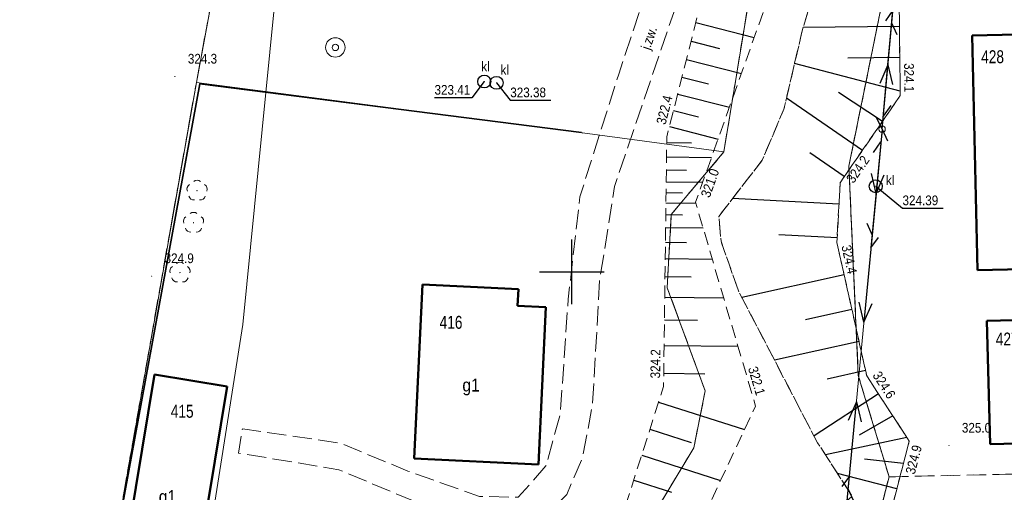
# Model space of a CAD drawing. Header units: metres. Extents: x 7523615 to 7533948, y 5492686 to 5502120.
# Tile 167 of 256: x 7531257 to 7531333, y 5496533 to 5496570. Entities that reach past the tile are written whole.
import ezdxf
from ezdxf.enums import TextEntityAlignment as Align

# ---------------------------------------------------------------- set-up
doc = ezdxf.new("R2010")
doc.units = ezdxf.units.M
for name, pattern in [('1.0_0.5', [1.5, 1, -0.5]), ('1.5_0.5', [2, 1.5, -0.5]), ('219-500', [0]), ('egkk-500', [2, 1.5, -0.5]), ('egug-500', [1, 0.5, -0.5]), ('suep_nn_500', [0]), ('sutp_500', [0])]:
    doc.linetypes.add(name, pattern=pattern)
doc.layers.get('0').update_dxf_attribs({"color": 2, "lineweight": 5})
doc.styles.get("Standard").update_dxf_attribs({"font": 'Working1250', "width": 0.75})
doc.linetypes.add('902-500', pattern='A,3.75,0,[1,ksztalty.shx,S=0.5,R=0,X=0,Y=0],3.75', length=7.5)

# ---------------------------------------------------------------- blocks, each defined once
blk = doc.blocks.new('203')
at = {"linetype": 'Continuous', "lineweight": 0}
h = blk.add_hatch(color=0, dxfattribs=at)
edge = h.paths.add_edge_path()
edge.add_arc((0, 0), 0.045, 0, 360)
blk = doc.blocks.new('US13')
at = {"color": 0, "linetype": 'Continuous', "lineweight": 13}
for radius in [0.75, 0.25]:
    blk.add_circle((0, 0), radius, dxfattribs=at)
blk = doc.blocks.new('US15')
at = {"color": 0, "linetype": 'Continuous', "lineweight": 13}
blk.add_circle((0, 0), 0.25, dxfattribs=at)
blk = doc.blocks.new('SUEP1')
at = {"color": 0, "linetype": 'Continuous'}
for p, q in [((0, 0), (5, 0)), ((5, 0), (3.5, 0.5)), ((5, 0), (3.5, -0.5)), ((5, 0), (15, 0)), ((15, 0), (13.5, 0.5)), ((15, 0), (13.5, -0.5))]:
    blk.add_line(p, q, dxfattribs=at)
blk = doc.blocks.new('SUTP')
at = {"color": 0, "linetype": 'Continuous'}
for p, q in [((0, 0), (0.866, 0.5)), ((0, 0), (9.232, 0)), ((1.866, -0.5), (1, 0)), ((7.366, -0.5), (8.232, 0)), ((9.232, 0), (8.366, 0.5))]:
    blk.add_line(p, q, dxfattribs=at)
blk = doc.blocks.new('OP021')
at = {"linetype": 'Continuous', "lineweight": 13}
h = blk.add_hatch(color=0, dxfattribs=at)
edge = h.paths.add_edge_path()
edge.add_arc((0, 0), 0.05, 0, 360)
at = {"color": 0, "linetype": 'Continuous', "lineweight": 13}
for centre, start, end in [((0, 0.4), 49.272, 130.728), ((-0.38, 0.124), 121.308, 202.548), ((0.38, 0.124), 337.452, 58.692), ((-0.235, -0.324), 193.221, 274.871), ((0.235, -0.324), 265.129, 346.779)]:
    blk.add_arc(centre, 0.4, start, end, dxfattribs=at)
blk = doc.blocks.new('SUKM')
at = {"color": 0, "linetype": 'Continuous'}
blk.add_circle((0, 0), 0.5, dxfattribs=at)
blk = doc.blocks.new('PW01')
at = {"linetype": 'Continuous', "lineweight": 13}
h = blk.add_hatch(color=0, dxfattribs=at)
edge = h.paths.add_edge_path()
edge.add_arc((0, 0), 0.045, 0, 360)
blk = doc.blocks.new('RAMKA500K')
at = {"color": 0}
for p, q in [((100, 47.5), (100, 52.5)), ((97.5, 50), (102.5, 50))]:
    blk.add_line(p, q, dxfattribs=at)

msp = doc.modelspace()

# ---------------------------------------------------------------- linework, layer by layer
at = {"layer": '000 Inne (niezydentyfikowane)', "color": 7, "linetype": 'CONTINUOUS', "lineweight": 25, "flags": 128}
for points in [[(7531309.57, 5496569.28), (7531314.09, 5496568.13)], [(7531325.31, 5496568.99), (7531317.87, 5496568.91)], [(7531325.31, 5496568.99), (7531317.87, 5496568.91)], [(7531309.21, 5496567.83), (7531311.39, 5496567.28)], [(7531308.85, 5496566.43), (7531313.1, 5496565.35)], [(7531325.34, 5496566.58), (7531321.32, 5496566.54)], [(7531325.34, 5496566.58), (7531321.32, 5496566.54)], [(7531325.37, 5496563.97), (7531317.21, 5496566.12)], [(7531325.37, 5496563.97), (7531317.21, 5496566.12)], [(7531308.5, 5496565.07), (7531310.56, 5496564.55)], [(7531308.17, 5496563.75), (7531312.17, 5496562.74)], [(7531322.45, 5496559.39), (7531316.58, 5496563.44)], [(7531322.45, 5496559.39), (7531316.58, 5496563.44)], [(7531323.99, 5496561.64), (7531320.6, 5496563.88)], [(7531323.99, 5496561.64), (7531320.6, 5496563.88)], [(7531307.84, 5496562.47), (7531309.78, 5496561.98)], [(7531307.53, 5496561.23), (7531311.29, 5496560.27)], [(7531307.32, 5496560.01), (7531309.25, 5496559.98)], [(7531307.31, 5496558.89), (7531310.78, 5496558.85)], [(7531321.05, 5496557.37), (7531318.39, 5496559.2)], [(7531321.05, 5496557.37), (7531318.39, 5496559.2)], [(7531307.3, 5496557.88), (7531308.86, 5496557.86)], [(7531307.28, 5496556.97), (7531310.1, 5496556.93)], [(7531307.27, 5496556.13), (7531308.54, 5496556.12)], [(7531307.26, 5496555.33), (7531309.57, 5496555.3)], [(7531320.63, 5496555.24), (7531312.41, 5496555.67)], [(7531320.63, 5496555.24), (7531312.41, 5496555.67)], [(7531307.25, 5496554.43), (7531308.55, 5496554.42)], [(7531307.24, 5496553.43), (7531310.14, 5496553.39)], [(7531320.5, 5496552.63), (7531315.98, 5496552.86)], [(7531320.5, 5496552.63), (7531315.98, 5496552.86)], [(7531307.22, 5496552.3), (7531308.85, 5496552.28)], [(7531307.21, 5496551.04), (7531310.84, 5496550.99)], [(7531307.19, 5496549.63), (7531309.22, 5496549.6)], [(7531321.04, 5496549.77), (7531313.13, 5496548.01)], [(7531321.04, 5496549.77), (7531313.13, 5496548.01)], [(7531307.17, 5496548.05), (7531311.72, 5496547.99)], [(7531321.64, 5496547.08), (7531318.04, 5496546.28)], [(7531321.64, 5496547.08), (7531318.04, 5496546.28)], [(7531307.15, 5496546.28), (7531309.7, 5496546.25)], [(7531307.12, 5496544.31), (7531312.83, 5496544.24)], [(7531322.19, 5496544.61), (7531315.66, 5496543.16)], [(7531322.19, 5496544.61), (7531315.66, 5496543.16)], [(7531307.09, 5496542.15), (7531310.28, 5496542.11)], [(7531322.69, 5496542.36), (7531319.73, 5496541.7)], [(7531322.69, 5496542.36), (7531319.73, 5496541.7)], [(7531323.7, 5496540.55), (7531318.71, 5496537.31)], [(7531323.7, 5496540.55), (7531318.71, 5496537.31)], [(7531306.7, 5496539.91), (7531313.34, 5496537.79)], [(7531324.79, 5496538.86), (7531322.19, 5496537.36)], [(7531324.79, 5496538.86), (7531322.19, 5496537.36)], [(7531306.03, 5496537.82), (7531309.21, 5496536.8)], [(7531325.89, 5496537.18), (7531319.59, 5496535.85)], [(7531325.89, 5496537.18), (7531319.59, 5496535.85)], [(7531305.39, 5496535.81), (7531311.49, 5496533.86)], [(7531325.62, 5496535.18), (7531322.6, 5496535.51)], [(7531325.62, 5496535.18), (7531322.6, 5496535.51)], [(7531325.11, 5496533.2), (7531320.53, 5496534.39)], [(7531325.11, 5496533.2), (7531320.53, 5496534.39)], [(7531304.77, 5496533.89), (7531307.7, 5496532.96)]]:
    msp.add_lwpolyline(points, dxfattribs=at)
at = {"layer": '217-kontur klasyfikacyjny', "color": 7, "linetype": 'egkk-500', "lineweight": 18, "flags": 128}
for points in [[(7531270.97, 5496564.65), (7531274.97, 5496586.24)], [(7531325.22, 5496576.96), (7531321.4, 5496558.16)], [(7531311.74, 5496559.28), (7531313.79, 5496571.8)], [(7531269.05, 5496553.8), (7531270.97, 5496564.65)], [(7531307.67, 5496554.44), (7531311.74, 5496559.28)], [(7531321.4, 5496558.16), (7531322.13, 5496541.99)], [(7531307.36, 5496548.77), (7531307.67, 5496554.44)], [(7531257.31, 5496487.29), (7531269.05, 5496553.8)], [(7531310.3, 5496540.79), (7531307.36, 5496548.77)], [(7531322.13, 5496541.99), (7531323.72, 5496536.76)], [(7531309.42, 5496536.38), (7531310.3, 5496540.79)], [(7531323.72, 5496536.76), (7531324.51, 5496534.14)], [(7531302.5, 5496524.86), (7531309.42, 5496536.38)], [(7531324.51, 5496534.14), (7531352.68, 5496534.76)], [(7531324.51, 5496534.14), (7531323.55, 5496530.41)]]:
    msp.add_lwpolyline(points, dxfattribs=at)
at = {"layer": '218-kontur użytku gruntowego', "color": 7, "linetype": 'egug-500', "lineweight": 18, "flags": 128}
for points in [[(7531274.97, 5496586.24), (7531270.97, 5496564.65)], [(7531321.4, 5496558.16), (7531325.22, 5496576.96)], [(7531311.74, 5496559.28), (7531313.79, 5496571.8)], [(7531270.97, 5496564.65), (7531269.05, 5496553.8)], [(7531307.67, 5496554.44), (7531311.74, 5496559.28)], [(7531322.13, 5496541.99), (7531321.4, 5496558.16)], [(7531307.36, 5496548.77), (7531307.67, 5496554.44)], [(7531269.05, 5496553.8), (7531257.31, 5496487.29)], [(7531310.3, 5496540.79), (7531307.36, 5496548.77)], [(7531323.72, 5496536.76), (7531322.13, 5496541.99)], [(7531309.42, 5496536.38), (7531310.3, 5496540.79)], [(7531324.51, 5496534.14), (7531323.72, 5496536.76)], [(7531302.5, 5496524.86), (7531309.42, 5496536.38)], [(7531324.51, 5496534.14), (7531352.68, 5496534.76)], [(7531323.55, 5496530.41), (7531324.51, 5496534.14)]]:
    msp.add_lwpolyline(points, dxfattribs=at)
at = {"layer": '219-działka ewidencyjna', "color": 3, "linetype": '219-500', "lineweight": 18, "flags": 128}
for points in [[(7531270.97, 5496564.65), (7531274.97, 5496586.24)], [(7531321.4, 5496558.16), (7531325.22, 5496576.96)], [(7531311.74, 5496559.28), (7531313.79, 5496571.8)], [(7531257.31, 5496487.29), (7531270.97, 5496564.65)], [(7531270.97, 5496564.65), (7531300.81, 5496560.74)], [(7531300.81, 5496560.74), (7531311.74, 5496559.28)], [(7531307.67, 5496554.44), (7531311.74, 5496559.28)], [(7531321.4, 5496558.16), (7531322.13, 5496541.99)], [(7531307.36, 5496548.77), (7531307.67, 5496554.44)], [(7531307.36, 5496548.77), (7531310.3, 5496540.79)], [(7531322.13, 5496541.99), (7531324.51, 5496534.14)], [(7531309.42, 5496536.38), (7531310.3, 5496540.79)], [(7531302.5, 5496524.86), (7531309.42, 5496536.38)], [(7531323.55, 5496530.41), (7531324.51, 5496534.14)]]:
    msp.add_lwpolyline(points, dxfattribs=at)
at = {"layer": '312-budynek ewidencyjny', "color": 7, "linetype": 'CONTINUOUS', "lineweight": 50, "flags": 128}
for points in [[(7531330.93, 5496568.28), (7531339.04, 5496568.47)], [(7531331.35, 5496550.13), (7531330.93, 5496568.28)], [(7531339.46, 5496550.32), (7531331.35, 5496550.13)], [(7531287.79, 5496535.56), (7531288.45, 5496549.03)], [(7531288.45, 5496549.03), (7531295.86, 5496548.67)], [(7531295.86, 5496548.67), (7531295.8, 5496547.37)], [(7531295.8, 5496547.37), (7531297.99, 5496547.26)], [(7531297.99, 5496547.26), (7531297.4, 5496535.09)], [(7531332.07, 5496546.2), (7531339.54, 5496546.4)], [(7531332.33, 5496536.66), (7531332.07, 5496546.2)], [(7531264.85, 5496524.58), (7531267.73, 5496542.06)], [(7531267.73, 5496542.06), (7531273.35, 5496541.13)], [(7531273.35, 5496541.13), (7531270.47, 5496523.65)], [(7531339.8, 5496536.86), (7531332.33, 5496536.66)], [(7531297.4, 5496535.09), (7531287.79, 5496535.56)]]:
    msp.add_lwpolyline(points, dxfattribs=at)
at = {"layer": 'jezdnia', "color": 7, "linetype": '1.5_0.5', "lineweight": 18, "flags": 128}
msp.add_lwpolyline([(7531306.6, 5496583.78), (7531309.5, 5496583.23), (7531309.94, 5496580.73), (7531309.94, 5496578.04), (7531307.99, 5496570.41), (7531303.28, 5496556.59), (7531302.14, 5496549.34), (7531301.59, 5496539.75), (7531300.82, 5496535.63), (7531299.59, 5496532.78), (7531297.68, 5496530.8), (7531294.89, 5496530.07), (7531291.57, 5496530.67), (7531281.98, 5496534.69), (7531274.22, 5496535.98), (7531274.53, 5496537.86), (7531282.11, 5496536.74), (7531287.31, 5496534.59), (7531292.85, 5496532.63), (7531295.85, 5496532.56), (7531297.99, 5496534.98), (7531299.09, 5496538.99), (7531299.71, 5496547.88), (7531300.61, 5496555.81), (7531303.61, 5496565.3), (7531306.65, 5496574.43), (7531307.34, 5496577.56), (7531307.41, 5496580.39)], close=True, dxfattribs=at)
at = {"layer": 'ogrodzenie trwałe', "color": 7, "linetype": '902-500', "lineweight": 35, "flags": 128}
msp.add_lwpolyline([(7531263.87, 5496524.35), (7531271.24, 5496564.55), (7531300.74, 5496560.79)], dxfattribs=at)
at = {"layer": 'przewód elektroenergetyczny niskiego napięcia', "color": 1, "linetype": 'suep_nn_500', "lineweight": 18, "flags": 128}
for points in [[(7531323.97, 5496561.04), (7531327.43, 5496599.16)], [(7531320.58, 5496525.01), (7531323.97, 5496561.04)]]:
    msp.add_lwpolyline(points, dxfattribs=at)
at = {"layer": 'przewód gazowy', "color": 7, "linetype": 'CONTINUOUS', "lineweight": 18, "flags": 128}
msp.add_lwpolyline([(7531340.85, 5496687.2), (7531306.32, 5496690.03), (7531295.37, 5496683.34), (7531290.59, 5496680.22), (7531277.76, 5496668.55), (7531274.31, 5496666.13), (7531268.92, 5496659.09), (7531265.07, 5496651.9), (7531264.31, 5496645.72), (7531270.64, 5496638.97), (7531272.09, 5496636.66), (7531275.14, 5496626.25), (7531277.86, 5496612.25), (7531278.72, 5496588.08), (7531274.56, 5496545.93), (7531269, 5496510.56), (7531267.55, 5496507.7), (7531266.49, 5496497.43), (7531268.62, 5496489.76), (7531286.1, 5496462.9), (7531288.33, 5496460.89), (7531293.88, 5496460.94)], dxfattribs=at)
at = {"layer": 'przewód telekomunikacyjny napowietrzny', "color": 30, "linetype": 'sutp_500', "lineweight": 18, "flags": 128}
for points in [[(7531327.43, 5496599.16), (7531323.97, 5496561.04)], [(7531323.97, 5496561.04), (7531320.58, 5496525.01)]]:
    msp.add_lwpolyline(points, dxfattribs=at)
at = {"layer": 'rzędna-Atr2', "color": 7, "flags": 128}
for points in [[(7531293.22, 5496564.72), (7531292.26, 5496563.47), (7531289.374, 5496563.47)], [(7531294.17, 5496564.62), (7531295.23, 5496563.27), (7531298.376, 5496563.27)], [(7531323.48, 5496556.62), (7531325.55, 5496554.92), (7531328.696, 5496554.92)]]:
    msp.add_lwpolyline(points, dxfattribs=at)
at = {"layer": 'skarpa nieumocniona', "color": 7, "linetype": '1.0_0.5', "lineweight": 18, "flags": 128}
for points in [[(7531318.29, 5496579.95), (7531309.55, 5496555.38), (7531314.19, 5496539.61), (7531308.13, 5496526.7), (7531305.94, 5496527.87), (7531302.99, 5496528.31), (7531307.08, 5496541.12), (7531307.33, 5496560.45), (7531311.77, 5496577.93), (7531312.63, 5496578.59), (7531313.37, 5496579.6), (7531316.59, 5496580.51)], [(7531318.29, 5496579.95), (7531309.55, 5496555.38), (7531314.19, 5496539.61), (7531308.13, 5496526.7), (7531305.94, 5496527.87), (7531302.99, 5496528.31), (7531307.08, 5496541.12), (7531307.33, 5496560.45), (7531311.77, 5496577.93), (7531312.63, 5496578.59), (7531313.37, 5496579.6), (7531316.59, 5496580.51)], [(7531326.86, 5496505.94), (7531322.09, 5496500.58), (7531319.27, 5496504.46), (7531314.69, 5496508.98), (7531311.04, 5496513.95), (7531307.4, 5496518.07), (7531307.41, 5496522.26), (7531310.8, 5496528.43), (7531312.83, 5496530.28), (7531319.81, 5496531.02), (7531321.66, 5496532.65), (7531318.98, 5496536.78), (7531312.86, 5496548.53), (7531311.52, 5496552.36), (7531311.35, 5496554.29), (7531314.7, 5496558.63), (7531316.38, 5496562.57), (7531317.82, 5496568.75), (7531321.16, 5496579.88), (7531325.22, 5496576.96), (7531325.37, 5496563.63), (7531320.72, 5496556.89), (7531320.48, 5496552.26), (7531322.78, 5496541.96), (7531326.07, 5496536.9), (7531324.73, 5496531.75), (7531319.8, 5496526.15), (7531314.64, 5496523.33), (7531315.77, 5496519.74), (7531319.25, 5496515.43)], [(7531326.86, 5496505.94), (7531322.09, 5496500.58), (7531319.27, 5496504.46), (7531314.69, 5496508.98), (7531311.04, 5496513.95), (7531307.4, 5496518.07), (7531307.41, 5496522.26), (7531310.8, 5496528.43), (7531312.83, 5496530.28), (7531319.81, 5496531.02), (7531321.66, 5496532.65), (7531318.98, 5496536.78), (7531312.86, 5496548.53), (7531311.52, 5496552.36), (7531311.35, 5496554.29), (7531314.7, 5496558.63), (7531316.38, 5496562.57), (7531317.82, 5496568.75), (7531321.16, 5496579.88), (7531325.22, 5496576.96), (7531325.37, 5496563.63), (7531320.72, 5496556.89), (7531320.48, 5496552.26), (7531322.78, 5496541.96), (7531326.07, 5496536.9), (7531324.73, 5496531.75), (7531319.8, 5496526.15), (7531314.64, 5496523.33), (7531315.77, 5496519.74), (7531319.25, 5496515.43)], [(7531325.22, 5496576.96), (7531325.37, 5496563.63), (7531320.72, 5496556.89), (7531320.48, 5496552.26), (7531322.78, 5496541.96), (7531326.07, 5496536.9), (7531324.73, 5496531.75), (7531319.8, 5496526.15), (7531314.64, 5496523.33), (7531315.77, 5496519.74), (7531319.25, 5496515.43), (7531326.86, 5496505.94), (7531322.09, 5496500.58), (7531319.27, 5496504.46), (7531314.69, 5496508.98), (7531311.04, 5496513.95), (7531307.4, 5496518.07), (7531307.41, 5496522.26), (7531310.8, 5496528.43), (7531312.83, 5496530.28), (7531319.81, 5496531.02), (7531321.66, 5496532.65), (7531318.98, 5496536.78), (7531312.86, 5496548.53), (7531311.52, 5496552.36), (7531311.35, 5496554.29), (7531314.7, 5496558.63), (7531316.38, 5496562.57), (7531317.82, 5496568.75), (7531321.16, 5496579.88)], [(7531325.22, 5496576.96), (7531325.37, 5496563.63), (7531320.72, 5496556.89), (7531320.48, 5496552.26), (7531322.78, 5496541.96), (7531326.07, 5496536.9), (7531324.73, 5496531.75), (7531319.8, 5496526.15), (7531314.64, 5496523.33), (7531315.77, 5496519.74), (7531319.25, 5496515.43), (7531326.86, 5496505.94), (7531322.09, 5496500.58), (7531319.27, 5496504.46), (7531314.69, 5496508.98), (7531311.04, 5496513.95), (7531307.4, 5496518.07), (7531307.41, 5496522.26), (7531310.8, 5496528.43), (7531312.83, 5496530.28), (7531319.81, 5496531.02), (7531321.66, 5496532.65), (7531318.98, 5496536.78), (7531312.86, 5496548.53), (7531311.52, 5496552.36), (7531311.35, 5496554.29), (7531314.7, 5496558.63), (7531316.38, 5496562.57), (7531317.82, 5496568.75), (7531321.16, 5496579.88)]]:
    msp.add_lwpolyline(points, close=True, dxfattribs=at)

# ---------------------------------------------------------------- block references
at = {"layer": '203-punkt graniczny', "color": 3, "linetype": 'CONTINUOUS', "lineweight": 18}
for p in [(7531270.97, 5496564.65), (7531300.81, 5496560.74), (7531311.74, 5496559.28), (7531321.4, 5496558.16), (7531307.67, 5496554.44), (7531307.36, 5496548.77), (7531322.13, 5496541.99), (7531310.3, 5496540.79), (7531309.42, 5496536.38), (7531324.51, 5496534.14)]:
    msp.add_blockref('203', p, dxfattribs=at)
at = {"layer": 'drzewo liściaste', "color": 7, "linetype": 'CONTINUOUS', "lineweight": 18}
for p in [(7531271.02, 5496556.28), (7531270.75, 5496553.8), (7531269.7, 5496549.94)]:
    msp.add_blockref('OP021', p, dxfattribs=at)
at = {"layer": 'osadnik  szambo', "color": 7, "linetype": 'CONTINUOUS', "lineweight": 18}
for p in [(7531293.22, 5496564.72), (7531294.17, 5496564.62), (7531323.48, 5496556.62)]:
    msp.add_blockref('SUKM', p, dxfattribs=at)
at = {"layer": 'pikieta naturalna', "color": 7, "linetype": 'CONTINUOUS', "lineweight": 13}
for p in [(7531269.31, 5496565.11), (7531325.37, 5496563.63), (7531307.33, 5496560.45), (7531320.72, 5496556.89), (7531309.55, 5496555.38), (7531320.48, 5496552.26), (7531267.51, 5496549.67), (7531322.78, 5496541.96), (7531307.08, 5496541.12), (7531314.19, 5496539.61), (7531326.07, 5496536.9), (7531329.14, 5496536.56)]:
    msp.add_blockref('PW01', p, dxfattribs=at)
at = {"layer": 'przewód elektroenergetyczny niskiego napięcia', "color": 1, "linetype": 'CONTINUOUS', "lineweight": 18}
for p, rotation in [((7531323.97, 5496561.04), 84.814), ((7531323.97, 5496561.04), 264.625), ((7531320.58, 5496525.01), 84.625)]:
    msp.add_blockref('SUEP1', p, dxfattribs=dict(at, rotation=rotation))
at = {"layer": 'przewód telekomunikacyjny napowietrzny', "color": 30, "linetype": 'CONTINUOUS', "lineweight": 18}
for p, rotation in [((7531323.97, 5496561.04), 84.814), ((7531323.97, 5496561.04), 264.625), ((7531320.58, 5496525.01), 84.625)]:
    msp.add_blockref('SUTP', p, dxfattribs=dict(at, rotation=rotation))
at = {"layer": 'rzędna', "color": 7, "linetype": 'CONTINUOUS', "lineweight": 18}
for p in [(7531293.22, 5496564.72), (7531294.17, 5496564.62), (7531323.48, 5496556.62)]:
    msp.add_blockref('PW01', p, dxfattribs=at)
at = {"layer": 'studnia zwykła', "color": 7, "linetype": 'CONTINUOUS', "lineweight": 18}
msp.add_blockref('US13', (7531281.71, 5496567.36), dxfattribs=at)
at = {"layer": 'słup przewodów napowietrznych', "color": 7, "linetype": 'CONTINUOUS', "lineweight": 18}
msp.add_blockref('US15', (7531323.97, 5496561.04), dxfattribs=at)
at = {"layer": 'Wstawianie ramki sekcyjnej z opisem', "color": 7, "linetype": 'CONTINUOUS', "lineweight": 13}
msp.add_blockref('RAMKA500K', (7531200, 5496500), dxfattribs=at)

# ---------------------------------------------------------------- texts
at = {"layer": '312-oznaczenie budynku ewidencyjnego', "color": 7, "linetype": 'CONTINUOUS', "lineweight": 18, "width": 0.79}
for s, p in [('428', (7531331.63, 5496566.14)), ('416', (7531289.77, 5496545.59)), ('427', (7531332.76, 5496544.3)), ('415', (7531268.99, 5496538.71))]:
    msp.add_text(s, height=1, dxfattribs=at).set_placement(p)
at = {"layer": '312-oznaczenie budynku ewidencyjnego-Atr117', "color": 7, "width": 0.9}
for p in [(7531292.2, 5496541.24), (7531268.73, 5496532.61)]:
    msp.add_text('g1', height=1, dxfattribs=at).set_placement(p, align=Align.MIDDLE_CENTER)
at = {"layer": 'jezdnia-Atr17', "color": 7, "width": 0.9}
msp.add_text('j.zw.', height=0.75, rotation=71.18, dxfattribs=at).set_placement((7531306.02, 5496567.11))
at = {"layer": 'osadnik  szambo-Atr17', "color": 7, "width": 0.9}
for p in [(7531292.99, 5496565.51), (7531294.48, 5496565.25), (7531324.27, 5496556.71)]:
    msp.add_text('kl', height=0.75, dxfattribs=at).set_placement(p)
at = {"layer": 'pikieta naturalna-Atr2', "color": 7, "width": 0.9}
for s, p in [('324.3', (7531270.31, 5496566.11)), ('324.9', (7531268.51, 5496550.67)), ('325.0', (7531330.14, 5496537.56))]:
    msp.add_text(s, height=0.75, dxfattribs=at).set_placement(p)
for s, rotation, p in [('324.1', -89.355, (7531325.67, 5496566.14)), ('322.4', 75.748, (7531307.23, 5496561.34)), ('324.2', 55.398, (7531321.76, 5496556.79)), ('321.0', 70.419, (7531310.64, 5496555.68)), ('324.4', -77.412, (7531320.82, 5496551.98)), ('324.2', 89.259, (7531306.81, 5496541.75)), ('322.1', -73.605, (7531313.6, 5496542.54)), ('324.6', -56.968, (7531323.2, 5496541.99)), ('324.9', 75.415, (7531326.49, 5496534.29))]:
    msp.add_text(s, height=0.75, rotation=rotation, dxfattribs=at).set_placement(p)
at = {"layer": 'rzędna-Atr2', "color": 7, "width": 0.9}
for s, p in [('323.41', (7531289.374, 5496563.478)), ('323.38', (7531295.23, 5496563.277)), ('324.39', (7531325.55, 5496554.928))]:
    msp.add_text(s, height=0.75, dxfattribs=at).set_placement(p, align=Align.BOTTOM_LEFT)

doc.saveas('drawing.dxf')
